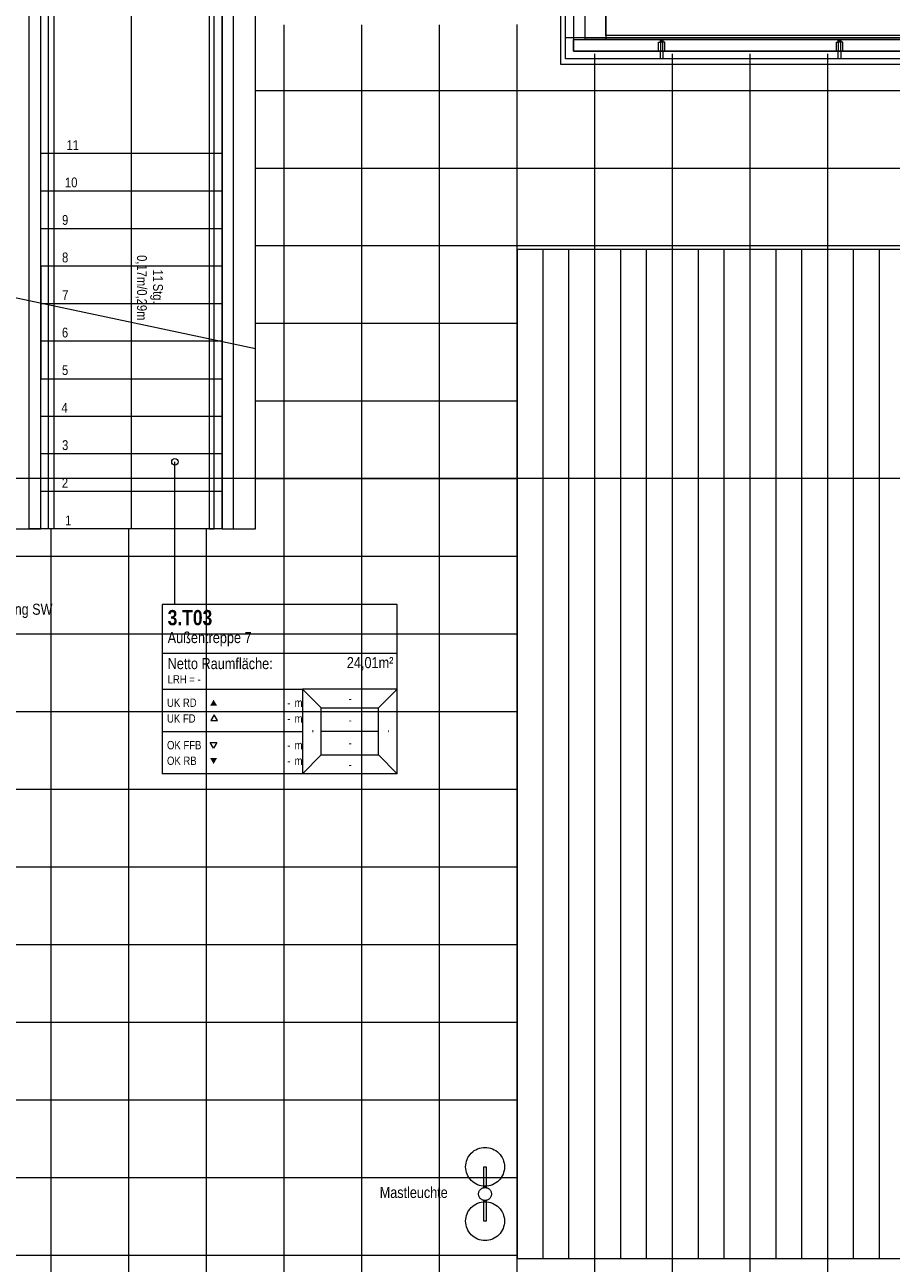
# Model space of a CAD drawing. Extents: x -620 to 300, y 62 to 1112.
# Tile 6 of 71: x -431 to -297, y 263 to 455. Entities that reach past the tile are written whole.
import ezdxf
from ezdxf.lldxf.tags import DXFTag

# ---------------------------------------------------------------- set-up
doc = ezdxf.new("R2010")
doc.units = 0
doc.layers.get('0').update_dxf_attribs({"lineweight": 13})
for name, color, linetype, lineweight, true_color in [('30 -33 Aussenwände- 7 Fassade_ Elemente', 7, 'Continuous', 9, 0x00aacc), ('30 -34 Innenwände- 6 Elemente', 7, 'Continuous', 9, 0xff6633), ('30 -35 Decken- 2.2 Treppen Außen', 7, 'Continuous', 9, 0x009999), ('30 -36 Dächer- 3 Dachbeläge', 7, 'Continuous', 15, 0x9999ff), ('30 -36 Dächer- 4 Dachbekleidungen', 7, 'Continuous', 9, 0xccccff), ('70 -72 Beschriftung- 1 Beschriftung allgemein', 7, 'Continuous', 9, 0xff6633), ('70 -75 Raumstempel- 1 Raumstempel', 1, 'Continuous', 50, 0xff0000), ('70 -75 Raumstempel-2 Verweislinie', 3, 'Continuous', 9, 0x00ff00)]:
    doc.layers.add(name, color=color, linetype=linetype, lineweight=lineweight, true_color=true_color)
doc.layers.add('60- 61 allgemeine Ausstattung- 4 Terrassen', color=7, linetype='Continuous', lineweight=9)
doc.layers.add('70 -71 Achsen- 1 Gebäudeachsen', color=7, linetype='STRICHPUNKT2-A06GA19A8I', lineweight=18)
doc.styles.get("Standard").update_dxf_attribs({"font": 'ARIALN.TTF'})
tags = doc.linetypes.add('grob-A06GA1998I', pattern=[14, 3, -8, 3]).pattern_tags.tags
tags[8:9] = [DXFTag(74, 4), DXFTag(75, 0), DXFTag(340, '0'), DXFTag(46, 0.0), DXFTag(50, 0.0), DXFTag(44, 0.0), DXFTag(45, 0.0)]
tags[6:7] = [DXFTag(74, 4), DXFTag(75, 0), DXFTag(340, '0'), DXFTag(46, 0.0), DXFTag(50, 0.0), DXFTag(44, 0.0), DXFTag(45, 0.0)]
tags[4:5] = [DXFTag(74, 4), DXFTag(75, 0), DXFTag(340, '0'), DXFTag(46, 0.0), DXFTag(50, 0.0), DXFTag(44, 0.0), DXFTag(45, 0.0)]
tags = doc.linetypes.add('STRICHPUNKT2-A06GA19A8I', pattern=[12.7, 6.35, -3.175, 0, -3.175]).pattern_tags.tags
tags[10:11] = [DXFTag(74, 4), DXFTag(75, 0), DXFTag(340, '0'), DXFTag(46, 0.0), DXFTag(50, 0.0), DXFTag(44, 0.0), DXFTag(45, 0.0)]
tags[8:9] = [DXFTag(74, 4), DXFTag(75, 0), DXFTag(340, '0'), DXFTag(46, 0.0), DXFTag(50, 0.0), DXFTag(44, 0.0), DXFTag(45, 0.0)]
tags[6:7] = [DXFTag(74, 4), DXFTag(75, 0), DXFTag(340, '0'), DXFTag(46, 0.0), DXFTag(50, 0.0), DXFTag(44, 0.0), DXFTag(45, 0.0)]
tags[4:5] = [DXFTag(74, 4), DXFTag(75, 0), DXFTag(340, '0'), DXFTag(46, 0.0), DXFTag(50, 0.0), DXFTag(44, 0.0), DXFTag(45, 0.0)]

# ---------------------------------------------------------------- blocks, each defined once
blk = doc.blocks.new('Referenz-A06GA19C8I')
at = {"layer": '30 -33 Aussenwände- 7 Fassade_ Elemente', "color": 0, "linetype": 'Continuous', "lineweight": -2, "ltscale": 0.13}
for p, q in [((-341.08, 597.67), (-341.08, 452.41)), ((-341.08, 453.01), (-341.08, 456.55)), ((-292.58, 453.01), (-341.08, 453.01)), ((-341.08, 452.41), (26.88, 452.41))]:
    blk.add_line(p, q, dxfattribs=at)
at = {"layer": '30 -34 Innenwände- 6 Elemente', "color": 0, "linetype": 'Continuous', "lineweight": -2, "ltscale": 0.13}
for p, q in [((-348.08, 597.67), (-348.08, 448.61)), ((-347.28, 449.41), (-347.28, 597.67)), ((-346.08, 597.67), (-346.08, 450.61)), ((-344.28, 452.41), (-344.28, 597.67)), ((26.88, 452.41), (-344.28, 452.41)), ((-346.08, 450.61), (26.88, 450.61)), ((-348.08, 448.61), (26.88, 448.61)), ((26.88, 449.41), (-347.28, 449.41))]:
    blk.add_line(p, q, dxfattribs=at)
at = {"layer": '30 -35 Decken- 2.2 Treppen Außen', "color": 0, "linetype": 'grob-A06GA1998I', "lineweight": -2, "ltscale": 0.13}
for p, q in [((-430.18, 412.03), (-430.18, 540.25)), ((-428.38, 411.65), (-428.38, 540.25)), ((-427.18, 411.39), (-427.18, 540.25)), ((-426.38, 540.25), (-426.38, 411.22)), ((-414.38, 408.67), (-414.38, 540.25)), ((-402.38, 540.25), (-402.38, 406.12)), ((-401.58, 405.95), (-401.58, 540.25)), ((-400.38, 540.25), (-400.38, 405.7)), ((-398.58, 405.32), (-398.58, 540.25)), ((-395.18, 404.59), (-395.18, 540.25)), ((-428.38, 434.77), (-428.38, 482.25)), ((-400.38, 434.77), (-400.38, 482.25)), ((-428.38, 428.97), (-428.38, 434.77)), ((-400.38, 434.77), (-428.38, 434.77)), ((-400.38, 428.97), (-400.38, 434.77)), ((-428.38, 423.17), (-428.38, 428.97)), ((-400.38, 428.97), (-428.38, 428.97)), ((-400.38, 423.17), (-400.38, 428.97)), ((-428.38, 417.37), (-428.38, 423.17)), ((-400.38, 423.17), (-428.38, 423.17)), ((-400.38, 417.37), (-400.38, 423.17)), ((-428.38, 417.37), (-428.38, 411.65)), ((-400.38, 417.37), (-428.38, 417.37)), ((-400.38, 411.57), (-400.38, 417.37)), ((-395.18, 404.59), (-433.58, 412.75)), ((-400.38, 411.57), (-428.02, 411.57)), ((-400.38, 405.77), (-400.38, 411.57)), ((-400.38, 405.77), (-400.73, 405.77)), ((-400.38, 405.7), (-400.38, 405.77))]:
    blk.add_line(p, q, dxfattribs=at)
at = {"layer": '30 -35 Decken- 2.2 Treppen Außen', "color": 0, "linetype": 'Continuous', "lineweight": -2, "ltscale": 0.13}
for p, q in [((-395.18, 404.59), (-433.58, 412.75)), ((-430.18, 376.77), (-430.18, 412.03)), ((-428.38, 411.65), (-428.38, 411.57)), ((-428.38, 376.77), (-428.38, 411.65)), ((-428.02, 411.57), (-428.38, 411.57)), ((-428.38, 411.57), (-428.38, 405.77)), ((-427.18, 376.77), (-427.18, 411.39)), ((-426.38, 411.22), (-426.38, 376.77)), ((-414.38, 376.77), (-414.38, 408.67)), ((-400.73, 405.77), (-428.38, 405.77)), ((-428.38, 405.77), (-428.38, 399.97)), ((-402.38, 406.12), (-402.38, 376.77)), ((-401.58, 376.77), (-401.58, 405.95)), ((-400.38, 399.97), (-400.38, 405.7)), ((-400.38, 405.7), (-400.38, 376.77)), ((-398.58, 376.77), (-398.58, 405.32)), ((-395.18, 376.77), (-395.18, 404.59)), ((-428.38, 394.17), (-428.38, 399.97)), ((-428.38, 399.97), (-400.38, 399.97)), ((-400.38, 394.17), (-400.38, 399.97)), ((-428.38, 388.37), (-428.38, 394.17)), ((-400.38, 394.17), (-428.38, 394.17)), ((-400.38, 388.37), (-400.38, 394.17)), ((-428.38, 382.57), (-428.38, 388.37)), ((-400.38, 388.37), (-428.38, 388.37)), ((-400.38, 382.57), (-400.38, 388.37)), ((-428.38, 376.77), (-428.38, 382.57)), ((-400.38, 382.57), (-428.38, 382.57)), ((-400.38, 376.77), (-400.38, 382.57)), ((-433.58, 376.77), (-428.38, 376.77)), ((-428.38, 376.77), (-430.18, 376.77)), ((-400.38, 376.77), (-428.38, 376.77)), ((-426.38, 376.77), (-427.18, 376.77)), ((-402.38, 376.77), (-401.58, 376.77)), ((-400.38, 376.77), (-395.18, 376.77)), ((-400.38, 376.77), (-398.58, 376.77))]:
    blk.add_line(p, q, dxfattribs=at)
at = {"layer": '30 -36 Dächer- 3 Dachbeläge', "color": 0, "linetype": 'Continuous', "lineweight": -2, "ltscale": 0.13}
for p, q in [((-347.28, 452.71), (26.88, 452.71)), ((-347.28, 449.41), (-347.28, 452.71)), ((26.88, 449.41), (-347.28, 449.41))]:
    blk.add_line(p, q, dxfattribs=at)
at = {"layer": '30 -36 Dächer- 3 Dachbeläge', "color": 0, "lineweight": -2}
for p, q in [((-332.63, 452.01), (-332.63, 452.41)), ((-332.23, 452.01), (-332.63, 452.01)), ((-332.23, 452.41), (-332.23, 452.01)), ((-305.13, 452.01), (-305.13, 452.41)), ((-304.73, 452.01), (-305.13, 452.01)), ((-304.73, 452.41), (-304.73, 452.01))]:
    blk.add_line(p, q, dxfattribs=at)
for points in [[(-332.63, 452.01), (-332.63, 452.41), (-332.23, 452.01)], [(-332.23, 452.01), (-332.63, 452.41), (-332.23, 452.41)], [(-305.13, 452.01), (-305.13, 452.41), (-304.73, 452.01)], [(-304.73, 452.01), (-305.13, 452.41), (-304.73, 452.41)]]:
    blk.add_solid(points, dxfattribs=at)
at = {"layer": '30 -36 Dächer- 4 Dachbekleidungen', "color": 0, "linetype": 'Continuous', "lineweight": -2, "ltscale": 0.13}
for p, q in [((-346.08, 452.41), (26.88, 452.41)), ((-346.08, 450.61), (-346.08, 452.41)), ((-332.93, 450.61), (-332.93, 452.01)), ((-332.93, 452.01), (-332.63, 452.01)), ((-332.23, 452.01), (-332.63, 452.01)), ((-332.63, 452.01), (-332.63, 450.61)), ((-332.23, 450.61), (-332.23, 452.01)), ((-331.93, 452.01), (-332.23, 452.01)), ((-331.93, 450.61), (-331.93, 452.01)), ((-305.43, 450.61), (-305.43, 452.01)), ((-305.43, 452.01), (-305.13, 452.01)), ((-304.73, 452.01), (-305.13, 452.01)), ((-305.13, 452.01), (-305.13, 450.61)), ((-304.73, 450.61), (-304.73, 452.01)), ((-304.43, 452.01), (-304.73, 452.01)), ((-304.43, 450.61), (-304.43, 452.01)), ((26.88, 450.61), (-346.08, 450.61)), ((-332.63, 449.41), (-332.63, 450.61)), ((-332.23, 450.61), (-332.23, 449.41)), ((-305.13, 449.41), (-305.13, 450.61)), ((-304.73, 450.61), (-304.73, 449.41)), ((-332.23, 449.41), (-332.63, 449.41)), ((-304.73, 449.41), (-305.13, 449.41))]:
    blk.add_line(p, q, dxfattribs=at)
at = {"layer": '60- 61 allgemeine Ausstattung- 4 Terrassen', "color": 0, "lineweight": -2}
for p, q in [((-390.76, 214.01), (-390.76, 454.67)), ((-378.76, 214.01), (-378.76, 454.68)), ((-366.76, 214.01), (-366.76, 454.69)), ((-354.76, 214.01), (-354.76, 454.7)), ((-342.76, 420.01), (-342.76, 450.21)), ((-330.76, 420.01), (-330.76, 450.21)), ((-318.76, 420.01), (-318.76, 450.21)), ((-306.76, 420.01), (-306.76, 450.21)), ((-395.18, 444.55), (26.88, 444.55)), ((-395.18, 432.55), (26.88, 432.55)), ((-395.18, 420.55), (26.88, 420.55)), ((-354.73, 264.01), (-354.73, 420.01)), ((-354.73, 420.01), (-234.73, 420.01)), ((-350.76, 264.01), (-350.76, 420.01)), ((-346.76, 264.01), (-346.76, 420.01)), ((-342.76, 264.01), (-342.76, 420.01)), ((-338.76, 264.01), (-338.76, 420.01)), ((-334.76, 264.01), (-334.76, 420.01)), ((-330.76, 264.01), (-330.76, 420.01)), ((-326.76, 264.01), (-326.76, 420.01)), ((-322.76, 264.01), (-322.76, 420.01)), ((-318.76, 264.01), (-318.76, 420.01)), ((-314.76, 264.01), (-314.76, 420.01)), ((-310.76, 264.01), (-310.76, 420.01)), ((-306.76, 264.01), (-306.76, 420.01)), ((-302.76, 264.01), (-302.76, 420.01)), ((-298.76, 264.01), (-298.76, 420.01)), ((-395.18, 408.55), (-354.73, 408.55)), ((-395.18, 396.55), (-354.73, 396.55)), ((-395.18, 384.55), (-354.73, 384.55)), ((-426.76, 214.01), (-426.76, 376.77)), ((-414.76, 214.01), (-414.76, 376.77)), ((-402.76, 214.01), (-402.76, 376.77)), ((-461.78, 372.55), (-354.73, 372.55)), ((-461.78, 360.55), (-354.73, 360.55)), ((-461.78, 348.55), (-354.73, 348.55)), ((-461.78, 336.55), (-354.73, 336.55)), ((-461.78, 324.55), (-354.73, 324.55)), ((-461.78, 312.55), (-354.73, 312.55)), ((-461.78, 300.55), (-354.73, 300.55)), ((-461.78, 288.55), (-354.73, 288.55)), ((-362.5, 279.36), (-362.37, 279.63)), ((-362.37, 279.63), (-362.22, 279.88)), ((-362.22, 279.88), (-362.05, 280.12)), ((-362.05, 280.12), (-361.85, 280.33)), ((-361.85, 280.33), (-361.63, 280.53)), ((-361.63, 280.53), (-361.39, 280.71)), ((-361.39, 280.71), (-361.14, 280.86)), ((-361.14, 280.86), (-360.87, 280.99)), ((-360.87, 280.99), (-360.6, 281.08)), ((-360.6, 281.08), (-360.31, 281.16)), ((-360.31, 281.16), (-360.02, 281.2)), ((-360.02, 281.2), (-359.73, 281.21)), ((-359.73, 281.21), (-359.43, 281.2)), ((-359.43, 281.2), (-359.14, 281.16)), ((-359.14, 281.16), (-358.86, 281.08)), ((-358.86, 281.08), (-358.58, 280.99)), ((-358.58, 280.99), (-358.31, 280.86)), ((-358.31, 280.86), (-358.06, 280.71)), ((-358.06, 280.71), (-357.82, 280.53)), ((-357.82, 280.53), (-357.6, 280.33)), ((-357.6, 280.33), (-357.41, 280.12)), ((-357.41, 280.12), (-357.23, 279.88)), ((-357.23, 279.88), (-357.08, 279.63)), ((-357.08, 279.63), (-356.95, 279.36)), ((-362.73, 278.21), (-362.71, 278.51)), ((-362.71, 277.92), (-362.73, 278.21)), ((-362.71, 278.51), (-362.67, 278.8)), ((-362.67, 277.63), (-362.71, 277.92)), ((-362.67, 278.8), (-362.6, 279.08)), ((-362.6, 277.34), (-362.67, 277.63)), ((-362.6, 279.08), (-362.5, 279.36)), ((-359.93, 274.99), (-359.93, 278.21)), ((-359.93, 278.21), (-359.53, 278.21)), ((-359.53, 278.21), (-359.53, 274.99)), ((-356.95, 279.36), (-356.86, 279.08)), ((-356.86, 279.08), (-356.78, 278.8)), ((-356.78, 277.63), (-356.86, 277.34)), ((-356.78, 278.8), (-356.74, 278.51)), ((-356.74, 277.92), (-356.78, 277.63)), ((-356.74, 278.51), (-356.73, 278.21)), ((-356.73, 278.21), (-356.74, 277.92)), ((-461.78, 276.55), (-354.73, 276.55)), ((-362.5, 277.07), (-362.6, 277.34)), ((-362.37, 276.8), (-362.5, 277.07)), ((-362.22, 276.55), (-362.37, 276.8)), ((-362.05, 276.31), (-362.22, 276.55)), ((-361.85, 276.09), (-362.05, 276.31)), ((-361.63, 275.89), (-361.85, 276.09)), ((-361.39, 275.72), (-361.63, 275.89)), ((-361.14, 275.57), (-361.39, 275.72)), ((-358.06, 275.72), (-358.31, 275.57)), ((-357.82, 275.89), (-358.06, 275.72)), ((-357.6, 276.09), (-357.82, 275.89)), ((-357.41, 276.31), (-357.6, 276.09)), ((-357.23, 276.55), (-357.41, 276.31)), ((-357.08, 276.8), (-357.23, 276.55)), ((-356.95, 277.07), (-357.08, 276.8)), ((-356.86, 277.34), (-356.95, 277.07)), ((-360.87, 275.44), (-361.14, 275.57)), ((-360.6, 275.34), (-360.87, 275.44)), ((-360.73, 274.06), (-360.72, 274.16)), ((-360.72, 273.96), (-360.73, 274.06)), ((-360.72, 274.16), (-360.7, 274.25)), ((-360.72, 273.86), (-360.72, 273.96)), ((-360.7, 273.77), (-360.72, 273.86)), ((-360.7, 274.25), (-360.67, 274.35)), ((-360.67, 273.67), (-360.7, 273.77)), ((-360.67, 274.35), (-360.63, 274.44)), ((-360.63, 273.58), (-360.67, 273.67)), ((-360.63, 274.44), (-360.59, 274.53)), ((-360.31, 275.27), (-360.6, 275.34)), ((-360.59, 274.53), (-360.53, 274.61)), ((-360.53, 274.61), (-360.47, 274.68)), ((-360.47, 274.68), (-360.4, 274.75)), ((-360.4, 274.75), (-360.32, 274.82)), ((-360.32, 274.82), (-360.24, 274.87)), ((-360.02, 275.23), (-360.31, 275.27)), ((-360.24, 274.87), (-360.16, 274.92)), ((-360.16, 274.92), (-360.07, 274.95)), ((-360.07, 274.95), (-359.97, 274.98)), ((-359.73, 275.21), (-360.02, 275.23)), ((-359.97, 274.98), (-359.88, 275)), ((-359.53, 274.99), (-359.93, 274.99)), ((-359.88, 275), (-359.78, 275.01)), ((-359.78, 275.01), (-359.68, 275.01)), ((-359.43, 275.23), (-359.73, 275.21)), ((-359.68, 275.01), (-359.58, 275)), ((-359.58, 275), (-359.49, 274.98)), ((-359.49, 274.98), (-359.39, 274.96)), ((-359.14, 275.27), (-359.43, 275.23)), ((-359.39, 274.96), (-359.3, 274.92)), ((-359.3, 274.92), (-359.21, 274.87)), ((-359.21, 274.87), (-359.13, 274.82)), ((-358.86, 275.34), (-359.14, 275.27)), ((-359.13, 274.82), (-359.06, 274.76)), ((-359.06, 274.76), (-358.99, 274.69)), ((-358.99, 274.69), (-358.92, 274.61)), ((-358.92, 274.61), (-358.87, 274.53)), ((-358.87, 274.53), (-358.82, 274.44)), ((-358.58, 275.44), (-358.86, 275.34)), ((-358.82, 274.44), (-358.79, 274.35)), ((-358.78, 273.68), (-358.82, 273.59)), ((-358.79, 274.35), (-358.76, 274.26)), ((-358.76, 273.77), (-358.78, 273.68)), ((-358.76, 274.26), (-358.74, 274.16)), ((-358.74, 273.87), (-358.76, 273.77)), ((-358.74, 274.16), (-358.73, 274.07)), ((-358.73, 273.97), (-358.74, 273.87)), ((-358.73, 274.07), (-358.73, 273.97)), ((-358.31, 275.57), (-358.58, 275.44)), ((-362.05, 271.72), (-361.85, 271.93)), ((-361.85, 271.93), (-361.63, 272.13)), ((-361.63, 272.13), (-361.39, 272.31)), ((-361.39, 272.31), (-361.14, 272.46)), ((-361.14, 272.46), (-360.87, 272.59)), ((-360.87, 272.59), (-360.6, 272.68)), ((-360.58, 273.5), (-360.63, 273.58)), ((-360.6, 272.68), (-360.31, 272.76)), ((-360.53, 273.42), (-360.58, 273.5)), ((-360.47, 273.34), (-360.53, 273.42)), ((-360.4, 273.27), (-360.47, 273.34)), ((-360.32, 273.21), (-360.4, 273.27)), ((-360.24, 273.15), (-360.32, 273.21)), ((-360.31, 272.76), (-360.02, 272.8)), ((-360.15, 273.11), (-360.24, 273.15)), ((-360.06, 273.07), (-360.15, 273.11)), ((-359.97, 273.04), (-360.06, 273.07)), ((-360.02, 272.8), (-359.73, 272.81)), ((-359.87, 273.02), (-359.97, 273.04)), ((-359.93, 269.81), (-359.93, 273.03)), ((-359.93, 273.03), (-359.53, 273.03)), ((-359.77, 273.01), (-359.87, 273.02)), ((-359.67, 273.01), (-359.77, 273.01)), ((-359.73, 272.81), (-359.43, 272.8)), ((-359.58, 273.02), (-359.67, 273.01)), ((-359.48, 273.04), (-359.58, 273.02)), ((-359.53, 273.03), (-359.53, 269.81)), ((-359.39, 273.07), (-359.48, 273.04)), ((-359.43, 272.8), (-359.14, 272.76)), ((-359.3, 273.11), (-359.39, 273.07)), ((-359.21, 273.16), (-359.3, 273.11)), ((-359.13, 273.21), (-359.21, 273.16)), ((-359.14, 272.76), (-358.86, 272.68)), ((-359.05, 273.27), (-359.13, 273.21)), ((-358.98, 273.34), (-359.05, 273.27)), ((-358.92, 273.42), (-358.98, 273.34)), ((-358.87, 273.5), (-358.92, 273.42)), ((-358.82, 273.59), (-358.87, 273.5)), ((-358.86, 272.68), (-358.58, 272.59)), ((-358.58, 272.59), (-358.31, 272.46)), ((-358.31, 272.46), (-358.06, 272.31)), ((-358.06, 272.31), (-357.82, 272.13)), ((-357.82, 272.13), (-357.6, 271.93)), ((-357.6, 271.93), (-357.41, 271.72)), ((-362.73, 269.81), (-362.71, 270.11)), ((-362.71, 270.11), (-362.67, 270.4)), ((-362.67, 270.4), (-362.6, 270.68)), ((-362.6, 270.68), (-362.5, 270.96)), ((-362.5, 270.96), (-362.37, 271.23)), ((-362.37, 271.23), (-362.22, 271.48)), ((-362.22, 271.48), (-362.05, 271.72)), ((-357.41, 271.72), (-357.23, 271.48)), ((-357.23, 271.48), (-357.08, 271.23)), ((-357.08, 271.23), (-356.95, 270.96)), ((-356.95, 270.96), (-356.86, 270.68)), ((-356.86, 270.68), (-356.78, 270.4)), ((-356.78, 270.4), (-356.74, 270.11)), ((-356.74, 270.11), (-356.73, 269.81)), ((-362.71, 269.52), (-362.73, 269.81)), ((-362.67, 269.23), (-362.71, 269.52)), ((-362.6, 268.94), (-362.67, 269.23)), ((-362.5, 268.67), (-362.6, 268.94)), ((-362.37, 268.4), (-362.5, 268.67)), ((-362.22, 268.15), (-362.37, 268.4)), ((-362.05, 267.91), (-362.22, 268.15)), ((-359.53, 269.81), (-359.93, 269.81)), ((-357.23, 268.15), (-357.41, 267.91)), ((-357.08, 268.4), (-357.23, 268.15)), ((-356.95, 268.67), (-357.08, 268.4)), ((-356.86, 268.94), (-356.95, 268.67)), ((-356.78, 269.23), (-356.86, 268.94)), ((-356.74, 269.52), (-356.78, 269.23)), ((-356.73, 269.81), (-356.74, 269.52)), ((-361.85, 267.69), (-362.05, 267.91)), ((-361.63, 267.49), (-361.85, 267.69)), ((-361.39, 267.32), (-361.63, 267.49)), ((-361.14, 267.17), (-361.39, 267.32)), ((-360.87, 267.04), (-361.14, 267.17)), ((-360.6, 266.94), (-360.87, 267.04)), ((-360.31, 266.87), (-360.6, 266.94)), ((-360.02, 266.83), (-360.31, 266.87)), ((-359.73, 266.81), (-360.02, 266.83)), ((-359.43, 266.83), (-359.73, 266.81)), ((-359.14, 266.87), (-359.43, 266.83)), ((-358.86, 266.94), (-359.14, 266.87)), ((-358.58, 267.04), (-358.86, 266.94)), ((-358.31, 267.17), (-358.58, 267.04)), ((-358.06, 267.32), (-358.31, 267.17)), ((-357.82, 267.49), (-358.06, 267.32)), ((-357.6, 267.69), (-357.82, 267.49)), ((-357.41, 267.91), (-357.6, 267.69)), ((-461.78, 264.55), (-354.73, 264.55)), ((-234.73, 264.01), (-354.73, 264.01)), ((-342.76, 214.01), (-342.76, 264.01)), ((-330.76, 214.01), (-330.76, 264.01)), ((-318.76, 214.01), (-318.76, 264.01)), ((-306.76, 214.01), (-306.76, 264.01))]:
    blk.add_line(p, q, dxfattribs=at)
at = {"layer": '70 -71 Achsen- 1 Gebäudeachsen', "color": 0, "linetype": 'STRICHPUNKT2-A06GA19A8I', "lineweight": -2, "ltscale": 0.13}
blk.add_line((-539.61, 384.61), (74.64, 384.61), dxfattribs=at)
at = {"layer": '70 -75 Raumstempel- 1 Raumstempel', "color": 0, "lineweight": -2}
for p, q in [((-409.64, 365.1), (-409.64, 338.96)), ((-373.32, 365.1), (-409.64, 365.1)), ((-373.32, 338.96), (-373.32, 365.1)), ((-373.32, 357.51), (-409.64, 357.51)), ((-409.64, 352.03), (-387.92, 352.03)), ((-385.03, 349.14), (-387.92, 352.03)), ((-373.32, 352.03), (-387.92, 352.03)), ((-387.92, 352.03), (-387.92, 338.96)), ((-376.2, 349.14), (-373.32, 352.03)), ((-385.03, 341.86), (-385.03, 349.14)), ((-385.03, 349.14), (-376.2, 349.14)), ((-376.2, 341.86), (-376.2, 349.14)), ((-401.61, 348.07), (-402.13, 347.17)), ((-402.13, 347.17), (-401.08, 347.17)), ((-401.08, 347.17), (-401.61, 348.07)), ((-409.64, 345.5), (-387.92, 345.5)), ((-376.2, 345.5), (-385.03, 345.5)), ((-401.68, 342.89), (-402.2, 343.8)), ((-402.2, 343.8), (-401.16, 343.8)), ((-401.16, 343.8), (-401.68, 342.89)), ((-385.03, 341.86), (-387.92, 338.96)), ((-385.03, 341.86), (-376.2, 341.86)), ((-376.2, 341.86), (-373.32, 338.96)), ((-373.32, 338.96), (-409.64, 338.96))]:
    blk.add_line(p, q, dxfattribs=at)
for points in [[(-401.16, 349.49), (-401.68, 350.39), (-402.2, 349.49)], [(-401.16, 341.36), (-401.68, 340.45), (-402.2, 341.36)]]:
    blk.add_solid(points, dxfattribs=at)
at = {"layer": '70 -75 Raumstempel-2 Verweislinie', "color": 0, "linetype": 'Continuous', "lineweight": -2, "ltscale": 0.13}
blk.add_line((-407.66, 365.1), (-407.66, 387.15), dxfattribs=at)
at = {"layer": '70 -75 Raumstempel-2 Verweislinie', "color": 0, "linetype": 'ByBlock', "lineweight": -2, "ltscale": 0.13}
blk.add_circle((-407.66, 387.15), 0.5, dxfattribs=at)
at = {"layer": '30 -35 Decken- 2.2 Treppen Außen', "color": 0, "linetype": 'ByBlock', "lineweight": -2, "ltscale": 0.13, "char_height": 1.5103, "attachment_point": 1}
for s, insert, rotation in [('{\\fArial Narrow;11}', (-424.41, 436.85), 0.001), ('{\\fArial Narrow;10}', (-424.65, 431.08), 0.001), ('{\\fArial Narrow;9}', (-425.1, 425.28), 0.001), ('{\\fArial Narrow;8}', (-425.1, 419.48), 0.001), ('{\\fArial Narrow;0,17m/0,29m}', (-412, 419.09), 270.001), ('{\\fArial Narrow;11}', (-409.52, 416.87), 270.001), ('{\\fArial Narrow;7}', (-425.08, 413.65), 0.001), ('{\\fArial Narrow;Stg.}', (-409.52, 414.67), 270.001), ('{\\fArial Narrow;6}', (-425.12, 407.88), 0.001), ('{\\fArial Narrow;5}', (-425.11, 402.08), 0.001), ('{\\fArial Narrow;4}', (-425.2, 396.25), 0.001), ('{\\fArial Narrow;3}', (-425.1, 390.48), 0.001), ('{\\fArial Narrow;2}', (-425.13, 384.65), 0.001), ('{\\fArial Narrow;1}', (-424.63, 378.85), 0.001)]:
    blk.add_mtext(s, dxfattribs=dict(at, insert=insert, rotation=rotation))
at = {"layer": '60- 61 allgemeine Ausstattung- 4 Terrassen', "color": 0, "linetype": 'Continuous', "lineweight": -2, "ltscale": 0.13, "insert": (-376, 275.1), "char_height": 1.7, "attachment_point": 1}
blk.add_mtext('{\\fArial Narrow;Mastleuchte}', dxfattribs=at)
at = {"layer": '70 -72 Beschriftung- 1 Beschriftung allgemein', "color": 0, "linetype": 'Continuous', "lineweight": -2, "ltscale": 0.13, "insert": (-439.03, 365.22), "char_height": 1.7, "attachment_point": 1}
blk.add_mtext('{\\fArial Narrow;Entlüftung SW}', dxfattribs=at)
at = {"layer": '70 -75 Raumstempel- 1 Raumstempel', "color": 0, "linetype": 'Continuous', "lineweight": -2, "ltscale": 0.13, "attachment_point": 1}
for s, insert, char_height, rotation in [('{\\fArial Narrow|b1|i0;3.T03}', (-408.78, 364.25), 2.3536, 0), ('{\\fArial Narrow;Außentreppe 7}', (-408.78, 360.85), 1.7117, 0), ('{\\fArial Narrow;Netto Raumfläche:}', (-408.78, 356.83), 1.7117, 0), ('{\\fArial Narrow;24,01m²}', (-381.09, 356.98), 1.7117, 0), ('{\\fArial Narrow;LRH = -}', (-408.78, 354.18), 1.2838, 0), ('{\\fArial Narrow;UK RD}', (-408.88, 350.57), 1.2838, 0), ('{\\fArial Narrow;m}', (-389.16, 350.56), 1.2838, 0), ('{\\fArial Narrow;-}', (-380.82, 351.2), 1.2838, 0), ('{\\fArial Narrow;-}', (-390.28, 350.56), 1.2838, 0), ('{\\fArial Narrow;UK FD}', (-408.88, 348.13), 1.2838, 0), ('{\\fArial Narrow;-}', (-390.28, 348.12), 1.2838, 0), ('{\\fArial Narrow;m}', (-389.16, 348.12), 1.2838, 0), ('{\\fArial Narrow;-}', (-380.82, 347.89), 1.2838, 0), ('{\\fArial Narrow;-}', (-387.12, 345.3), 1.2838, 90), ('{\\fArial Narrow;-}', (-375.41, 345.3), 1.2838, 90), ('{\\fArial Narrow;OK FFB}', (-408.88, 344.01), 1.2838, 0), ('{\\fArial Narrow;-}', (-390.28, 344.01), 1.2838, 0), ('{\\fArial Narrow;m}', (-389.16, 344.01), 1.2838, 0), ('{\\fArial Narrow;-}', (-380.82, 344.36), 1.2838, 0), ('{\\fArial Narrow;OK RB}', (-408.88, 341.6), 1.2838, 0), ('{\\fArial Narrow;-}', (-390.28, 341.6), 1.2838, 0), ('{\\fArial Narrow;m}', (-389.16, 341.6), 1.2838, 0), ('{\\fArial Narrow;-}', (-380.82, 341.03), 1.2838, 0)]:
    blk.add_mtext(s, dxfattribs=dict(at, insert=insert, char_height=char_height, rotation=rotation))

msp = doc.modelspace()

# ---------------------------------------------------------------- block references
at = {"color": 8, "lineweight": 13, "ltscale": 0.13, "true_color": 0x808080}
msp.add_blockref('Referenz-A06GA19C8I', (0, 0), dxfattribs=at)

doc.saveas('drawing.dxf')
